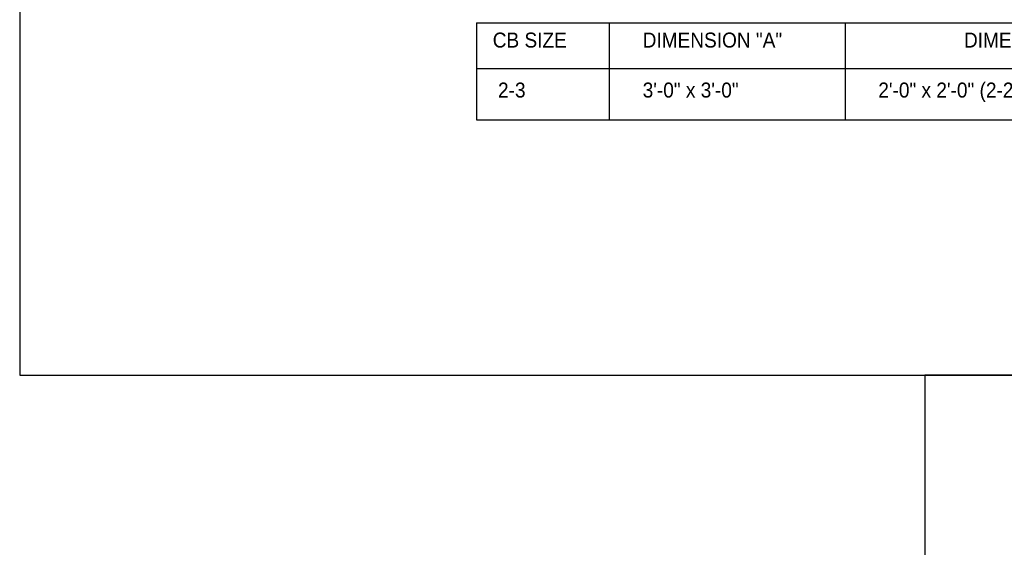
# Model space of a CAD drawing. Header units: feet. Extents: x 18870 to 19332, y 13872 to 14074.
# Tile 22 of 35: x 19265 to 19293, y 13987 to 14002. Entities that reach past the tile are written whole.
import ezdxf

# ---------------------------------------------------------------- set-up
doc = ezdxf.new("R2010")
doc.units = ezdxf.units.FT
doc.header["$MEASUREMENT"] = 0
doc.layers.add('D-TEXT', color=9, linetype='Continuous')
doc.styles.get("Standard").update_dxf_attribs({"font": 'font31.shx'})

msp = doc.modelspace()

# ---------------------------------------------------------------- linework, layer by layer
msp.add_lwpolyline([(19265.22553, 14018.13511), (19265.22553, 13991.82687), (19318.50412, 13991.82687)])
msp.add_lwpolyline([(19318.50412, 13991.82687), (19290.57542, 13991.82687), (19290.57542, 13967.81212), (19318.50412, 13967.81212)], close=True)
at = {"layer": 'D-TEXT', "flags": 128}
for points in [[(19278.02081, 14001.69865), (19305.3706, 14001.69865)], [(19278.02081, 14001.69865), (19278.02081, 13998.97806)], [(19281.73866, 14001.69865), (19281.73866, 13998.97806)], [(19288.35078, 14001.69865), (19288.35078, 13998.97806)], [(19278.02081, 14000.41689), (19305.3706, 14000.41689)], [(19278.02081, 13998.97806), (19305.3706, 13998.97806)]]:
    msp.add_lwpolyline(points, dxfattribs=at)

# ---------------------------------------------------------------- texts
at = {"layer": 'D-TEXT', "insert": (19278.47587, 14001.42648), "char_height": 0.6, "width": 26.443, "attachment_point": 1}
msp.add_mtext('\\pxt2,7,22,37;{\\H0.7x;\\W0.95;CB SIZE  ^IDIMENSION "A"     ^IDIMENSION "B"^IDIMENSION \'C"\\P\\pt2;\\P\\pt2,6,7,18,38; 2-3     ^I ^I3\'-0" x 3\'-0"     ^I2\'-0" x 2\'-0" (2-2C GRATE)^I12" - 24"\\P\\ptz;\\P\\pt2,6,7,18,38;     }', dxfattribs=at)

doc.saveas('drawing.dxf')
